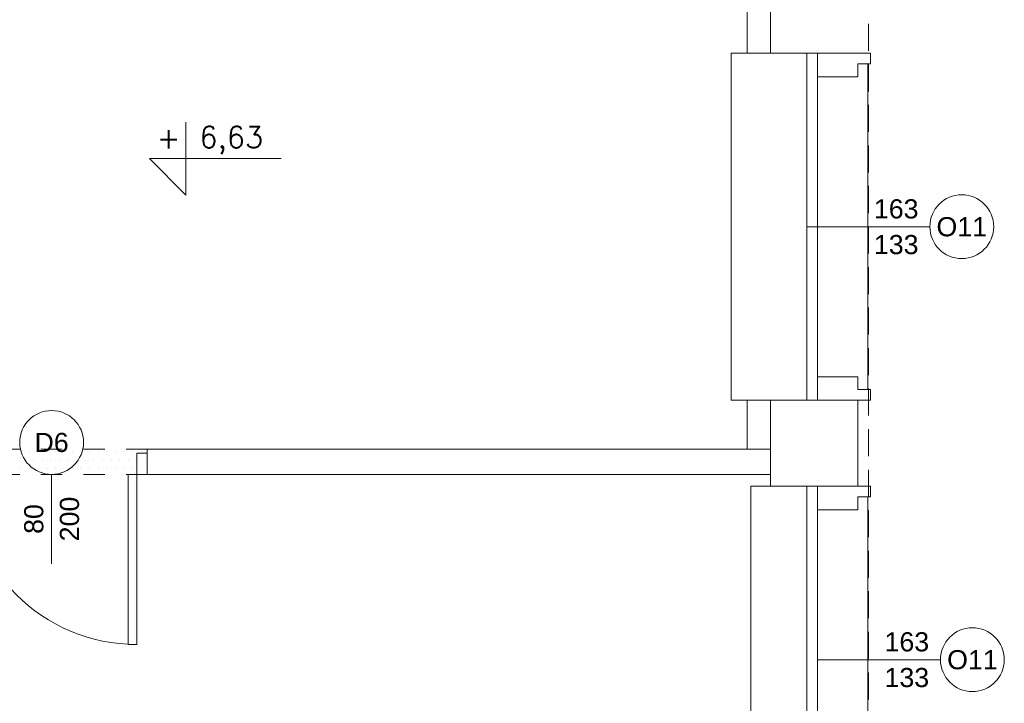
# Model space of a CAD drawing. Header units: millimetres. Extents: x -2274 to 12297, y -16157 to 26321.
# Tile 30 of 256: x -399 to 64, y -9692 to -9370. Entities that reach past the tile are written whole.
import ezdxf
from ezdxf.enums import TextEntityAlignment as Align

# ---------------------------------------------------------------- set-up
doc = ezdxf.new("R2010")
doc.units = ezdxf.units.MM
doc.linetypes.add('4002', pattern=[2, 1, -1])
doc.linetypes.add('DASHED', pattern=[19.05, 12.7, -6.35])
for name, color, linetype in [('-LI-WIDOK', 2, 'Continuous'), ('-MEBLE', 1, 'Continuous'), ('_drzwi łuk', 1, 'Continuous'), ('PROJEKTOWANE', 5, 'Continuous')]:
    doc.layers.add(name, color=color, linetype=linetype)
doc.layers.add('-ŚCIANY DZIAŁOWE', color=3, linetype='Continuous', lineweight=35)
doc.layers.add('-ŚCIANY NOŚNE', color=4, linetype='Continuous', lineweight=53)
doc.layers.add('DO USU', color=7, linetype='Continuous', true_color=0x969696)
doc.styles.add('ARIAL', font='arial.ttf', dxfattribs={"height": 0.5})
doc.styles.add('SIMPLEX', font='simplex')

msp = doc.modelspace()

# ---------------------------------------------------------------- linework, layer by layer
at = {"layer": '-MEBLE', "color": 253, "lineweight": 13}
for p, q in [((-320.88, -9418.37), (-320.88, -9452.65)), ((-338.02, -9435.51), (-276.03, -9435.51)), ((-338.02, -9435.51), (-320.88, -9452.65))]:
    msp.add_line(p, q, dxfattribs=at)
at = {"layer": '-ŚCIANY DZIAŁOWE', "color": 253, "lineweight": 13}
for p, q in [((-57, -9386), (-57, -9126.55)), ((-24, -9397), (-24, -9386)), ((-5, -9386), (1, -9386)), ((1, -9386), (1, -9391)), ((1, -9391), (-5, -9391)), ((-5, -9391), (-5, -9397)), ((-5, -9397), (-24, -9397)), ((-5, -9538), (-24, -9538)), ((-24, -9538), (-24, -9549)), ((-5, -9544), (-5, -9538)), ((1, -9544), (-5, -9544)), ((1, -9549), (1, -9544)), ((-57, -9572), (-57, -9549)), ((-57, -9572), (-57, -9549)), ((-5, -9549), (1, -9549)), ((-46, -9572), (-339, -9572)), ((-339, -9583.88), (-339, -9572)), ((-46, -9583.88), (-339, -9583.88)), ((-46, -9589.5), (-5, -9589.5)), ((-24, -9600.5), (-24, -9589.5)), ((-5, -9589.5), (1, -9589.5)), ((1, -9589.5), (1, -9594.5)), ((1, -9594.5), (-5, -9594.5)), ((-5, -9594.5), (-5, -9600.5)), ((-5, -9600.5), (-24, -9600.5))]:
    msp.add_line(p, q, dxfattribs=at)
at = {"layer": '-ŚCIANY NOŚNE', "color": 253, "lineweight": 13}
for p, q in [((-46, -9126.55), (-46, -9386)), ((-5, -9386), (-46, -9386)), ((-46, -9549), (-46, -9589.5)), ((-5, -9549), (-46, -9549)), ((-5, -9589.5), (-5, -9549)), ((-5, -9589.5), (-46, -9589.5))]:
    msp.add_line(p, q, dxfattribs=at)
at = {"layer": '_drzwi łuk', "color": 253, "linetype": 'DASHED', "lineweight": 13}
msp.add_line((0, -9994.45), (0, -9126.55), dxfattribs=at)
at = {"layer": 'DO USU', "color": 253, "linetype": '4002', "lineweight": 13, "ltscale": 10}
for p, q in [((-429, -9572), (-339, -9572)), ((-429, -9583.88), (-339, -9583.88))]:
    msp.add_line(p, q, dxfattribs=at)
at = {"layer": 'DO USU', "color": 253, "linetype": 'Continuous', "lineweight": 13, "ltscale": 10}
for p, q in [((-398.51, -9573.16), (-398.51, -9573.16)), ((-394.47, -9573.16), (-394.47, -9573.16)), ((-390.42, -9573.16), (-390.42, -9573.16)), ((-386.37, -9573.16), (-386.37, -9573.16)), ((-382.32, -9573.16), (-382.32, -9573.16)), ((-378.27, -9573.16), (-378.27, -9573.16)), ((-374.23, -9573.16), (-374.23, -9573.16)), ((-370.18, -9573.16), (-370.18, -9573.16)), ((-366.13, -9573.16), (-366.13, -9573.16)), ((-362.08, -9573.16), (-362.08, -9573.16)), ((-358.03, -9573.16), (-358.03, -9573.16)), ((-353.99, -9573.16), (-353.99, -9573.16)), ((-349.94, -9573.16), (-349.94, -9573.16)), ((-345.89, -9573.16), (-345.89, -9573.16)), ((-341.84, -9573.16), (-341.84, -9573.16)), ((-396.49, -9577.21), (-396.49, -9577.21)), ((-392.44, -9577.21), (-392.44, -9577.21)), ((-388.39, -9577.21), (-388.39, -9577.21)), ((-384.35, -9577.21), (-384.35, -9577.21)), ((-380.3, -9577.21), (-380.3, -9577.21)), ((-376.25, -9577.21), (-376.25, -9577.21)), ((-372.2, -9577.21), (-372.2, -9577.21)), ((-368.15, -9577.21), (-368.15, -9577.21)), ((-364.11, -9577.21), (-364.11, -9577.21)), ((-360.06, -9577.21), (-360.06, -9577.21)), ((-356.01, -9577.21), (-356.01, -9577.21)), ((-351.96, -9577.21), (-351.96, -9577.21)), ((-347.91, -9577.21), (-347.91, -9577.21)), ((-343.86, -9577.21), (-343.86, -9577.21)), ((-339.82, -9577.21), (-339.82, -9577.21)), ((-398.51, -9581.26), (-398.51, -9581.26)), ((-394.47, -9581.26), (-394.47, -9581.26)), ((-390.42, -9581.26), (-390.42, -9581.26)), ((-386.37, -9581.26), (-386.37, -9581.26)), ((-382.32, -9581.26), (-382.32, -9581.26)), ((-378.27, -9581.26), (-378.27, -9581.26)), ((-374.23, -9581.26), (-374.23, -9581.26)), ((-370.18, -9581.26), (-370.18, -9581.26)), ((-366.13, -9581.26), (-366.13, -9581.26)), ((-362.08, -9581.26), (-362.08, -9581.26)), ((-358.03, -9581.26), (-358.03, -9581.26)), ((-353.99, -9581.26), (-353.99, -9581.26)), ((-349.94, -9581.26), (-349.94, -9581.26)), ((-345.89, -9581.26), (-345.89, -9581.26)), ((-341.84, -9581.26), (-341.84, -9581.26))]:
    msp.add_line(p, q, dxfattribs=at)
at = {"layer": 'PROJEKTOWANE', "color": 253, "lineweight": 13}
for p, q in [((-64.56, -9385.97), (-64.56, -9549)), ((-46, -9386), (-64.56, -9386)), ((-29, -9386), (-29, -9549)), ((-0.24, -9391), (-0.24, -9544)), ((-24, -9397), (-24, -9538)), ((28.86, -9467.5), (-29, -9467.5)), ((-46, -9549), (-64.56, -9549)), ((-339, -9573.88), (-344, -9573.88)), ((-344, -9573.88), (-344, -9583.88)), ((-339, -9583.88), (-339, -9573.88)), ((-384, -9583.88), (-384, -9625.88)), ((-348, -9663.88), (-348, -9583.88)), ((-348, -9583.88), (-344, -9583.88)), ((-344, -9583.88), (-344, -9663.88)), ((-344, -9583.88), (-339, -9583.88)), ((-55.28, -9589.48), (-55.28, -9752.52)), ((-46, -9589.5), (-55.28, -9589.5)), ((-29, -9589.5), (-29, -9752.5)), ((-0.24, -9594.5), (-0.24, -9747.5)), ((-24, -9600.5), (-24, -9741.5)), ((-344, -9663.88), (-348, -9663.88)), ((33.86, -9671), (-24, -9671))]:
    msp.add_line(p, q, dxfattribs=at)
for centre in [(43.86, -9467.5), (-384, -9568.88), (48.86, -9671)]:
    msp.add_circle(centre, 15, dxfattribs=at)
msp.add_arc((-344, -9583.88), 80, 180, 270, dxfattribs=at)

# ---------------------------------------------------------------- texts
at = {"layer": '-LI-WIDOK', "color": 253, "lineweight": 13, "style": 'SIMPLEX'}
for s, p in [('+', (-329, -9425.75)), ('6,63', (-299.52, -9426.9))]:
    msp.add_text(s, height=10, dxfattribs=at).set_placement(p, align=Align.MIDDLE)
at = {"layer": 'PROJEKTOWANE', "color": 253, "lineweight": 13, "style": 'ARIAL'}
for s, p in [('163', (13.04, -9459.1)), ('O11', (43.86, -9467.5)), ('133', (13.04, -9475.88)), ('D6', (-384, -9568.88)), ('163', (18.04, -9662.6)), ('O11', (48.86, -9671)), ('133', (18.04, -9679.38))]:
    msp.add_text(s, height=9, dxfattribs=at).set_placement(p, align=Align.MIDDLE_CENTER)
for s, p in [('80', (-392.4, -9604.88)), ('200', (-375.62, -9604.88))]:
    msp.add_text(s, height=9, rotation=90, dxfattribs=at).set_placement(p, align=Align.MIDDLE_CENTER)

doc.saveas('drawing.dxf')
